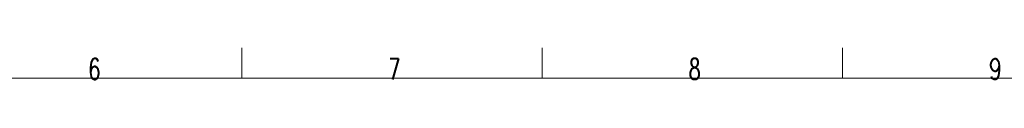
# Model space of a CAD drawing. Header units: inches. Extents: x 0 to 29700, y -16 to 21000.
# Tile 159 of 212: x 13000 to 21196, y 20734 to 21000. Entities that reach past the tile are written whole.
import ezdxf

# ---------------------------------------------------------------- set-up
doc = ezdxf.new("R2010")
doc.units = ezdxf.units.IN
doc.layers.add('210', color=7, linetype='Continuous', true_color=0xffffff)
doc.styles.add('latin_extended', font='simplex.shx')

msp = doc.modelspace()

# ---------------------------------------------------------------- linework, layer by layer
at = {"layer": '210', "color": 7, "linetype": 'Continuous', "lineweight": 18}
for p, q in [((14850, 20750), (14850, 21000)), ((17350, 20750), (17350, 21000)), ((19850, 20750), (19850, 21000)), ((250, 20750), (29450, 20750))]:
    msp.add_line(p, q, dxfattribs=at)

# ---------------------------------------------------------------- texts
at = {"layer": '210', "color": 211, "linetype": 'Continuous', "lineweight": 18, "char_height": 175, "attachment_point": 7, "line_spacing_factor": 0.963855, "style": 'latin_extended'}
for s, insert in [('\\W0.7067;6', (13569.16, 20736.628)), ('\\W0.6563;7', (16069.16, 20736.628)), ('\\W0.6563;8', (18569.16, 20736.628)), ('\\W0.7067;9', (21069.16, 20736.628))]:
    msp.add_mtext(s, dxfattribs=dict(at, insert=insert))

doc.saveas('drawing.dxf')
